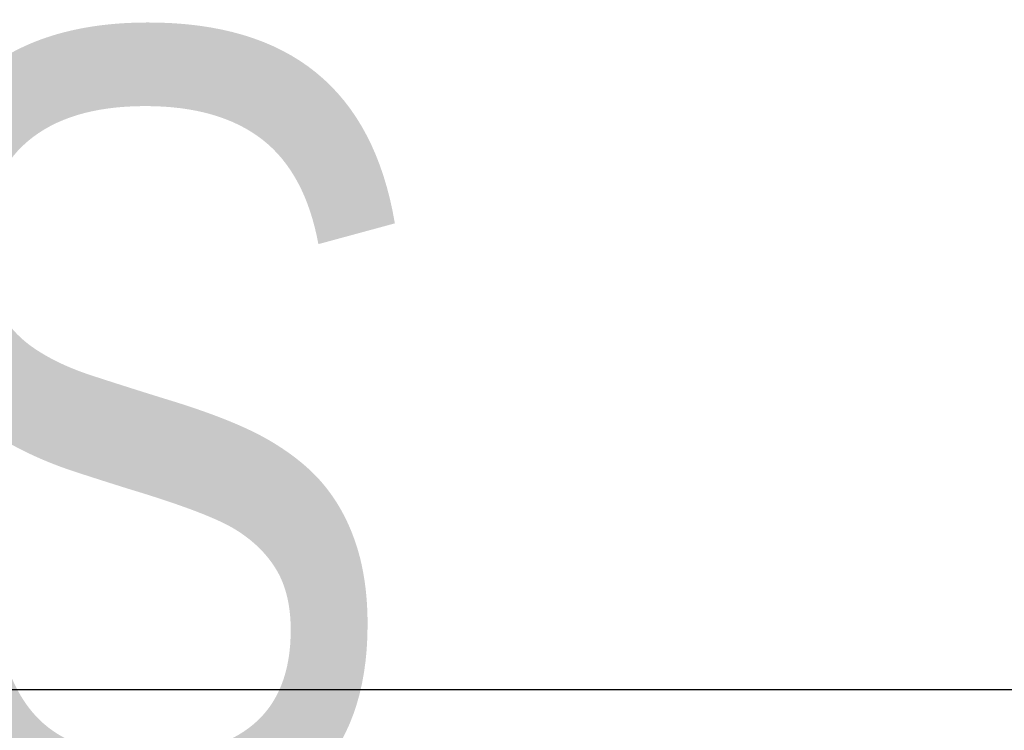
# Model space of a CAD drawing. Header units: millimetres. Extents: x -129 to 748, y -69 to 356.
# Tile 16 of 18: x 18 to 106, y 293 to 356. Entities that reach past the tile are written whole.
import ezdxf
from ezdxf.enums import TextEntityAlignment as Align

# ---------------------------------------------------------------- set-up
doc = ezdxf.new("R2018")
doc.units = ezdxf.units.MM
doc.layers.add('Кромка (ГОСТ)', color=7, linetype='Continuous', lineweight=50)
doc.layers.add('Обозначение (ГОСТ)', color=7, linetype='Continuous', lineweight=25)
doc.styles.get("Standard").update_dxf_attribs({"font": 'GOST Common Italic.ttf'})

# ---------------------------------------------------------------- blocks, each defined once
blk = doc.blocks.new('ГОСТ - Доп. графы 3')
at = {"layer": 'Обозначение (ГОСТ)', "lineweight": 30, "width": 0.8}
blk.add_attdef('ОБОЗНАЧЕНИЕ', text='', height=5, rotation=180, dxfattribs=at).set_placement((34.942, -6.968), align=Align.MIDDLE_CENTER)
blk = doc.blocks.new('Рамки ГОСТ_ граница 297x210')
at = {"layer": 'Кромка (ГОСТ)', "lineweight": 25}
blk.add_line((0, 297), (210, 297), dxfattribs=at)

msp = doc.modelspace()

# ---------------------------------------------------------------- block references
ref = msp.add_blockref('ГОСТ - Доп. графы 3', (20, 292))
lines = msp.add_mtext('\\W0.8000;SN04 ', dxfattribs={"layer": 'Обозначение (ГОСТ)', "insert": (54.942, 285.032), "char_height": 70.12484, "attachment_point": 1, "rotation": 180})
ref.add_attrib('ОБОЗНАЧЕНИЕ', '', (54.942, 285.032)).embed_mtext(lines)
msp.add_blockref('Рамки ГОСТ_ граница 297x210', (0, 0))

doc.saveas('drawing.dxf')
